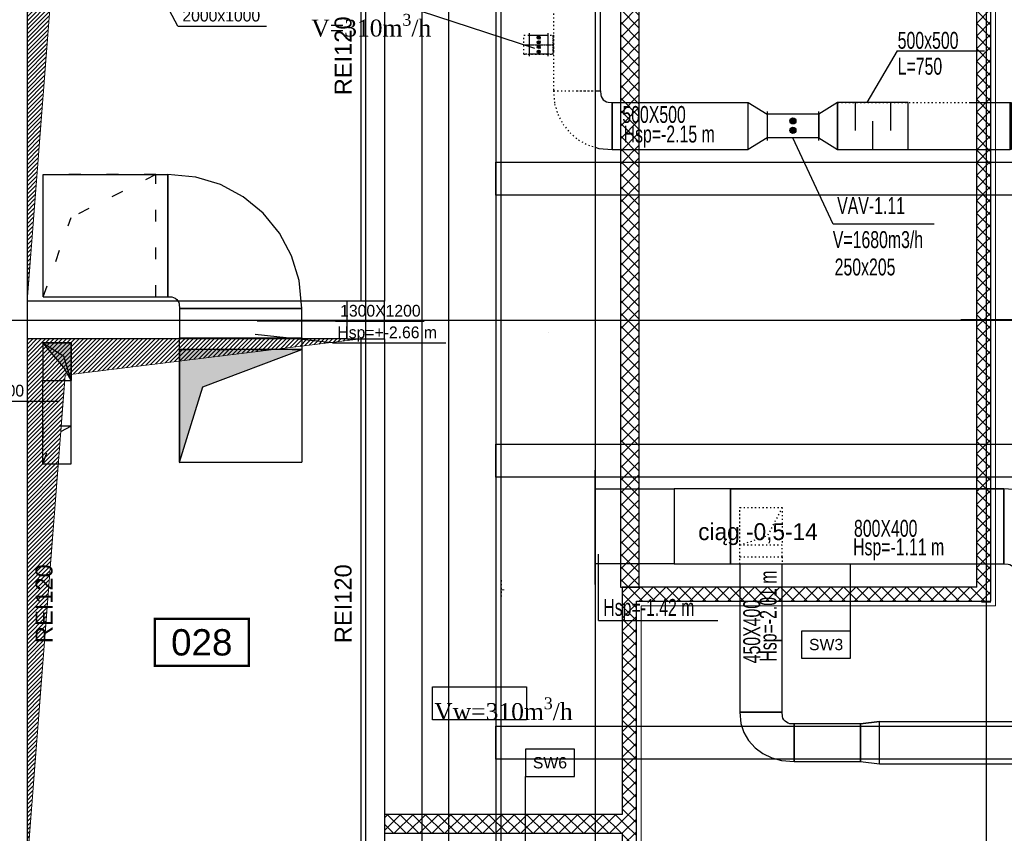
# Model space of a CAD drawing. Header units: centimetres. Extents: x -228435 to 46820, y -89367 to 152985.
# Tile 103 of 252: x -62818 to -52347, y 53540 to 62196. Entities that reach past the tile are written whole.
import ezdxf
from ezdxf.enums import TextEntityAlignment as Align

# ---------------------------------------------------------------- set-up
doc = ezdxf.new("R2010")
doc.units = ezdxf.units.CM
doc.header["$LTSCALE"] = 50
for name, pattern in [('CADVENT_ABOVE_FLOOR', [12.4, 8.4, -1, 0.5, -1, 0.5, -1]), ('CADVENT_BELOW_FLOOR', [7.5, 6, -1.5]), ('CADVENT_CENTERLINE', [9.9, 7.4, -1, 0.5, -1]), ('CADVENT_HIDDEN', [0.8, 0.25, -0.55]), ('Kondygnacja  -0_5$0$HIDDEN', [9.525, 6.35, -3.175]), ('Kondygnacja  -0_5$0$HIDDEN2', [4.7625, 3.175, -1.5875]), ('Osie rzutów$0$DASHDOT2', [12.7, 6.35, -3.175, 0, -3.175])]:
    doc.linetypes.add(name, pattern=pattern)
doc.layers.get('0').update_dxf_attribs({"color": 8})
for name, color, linetype in [('01-103-Went PP_poziom-0_5$0$L_Nawiew', 3, 'Continuous'), ('bgde-nawiewDETAILS', 1, 'Continuous'), ('bgde-nawiewEXP', 1, 'Continuous'), ('bgde-nawiewHIDDEN', 1, 'Continuous'), ('bgde-tekst', 7, 'Continuous'), ('bgde-wywiewCEN', 7, 'Continuous'), ('bgde-wywiewDETAILS', 5, 'Continuous'), ('bgde-wywiewEXP', 5, 'Continuous'), ('bgde-wywiewHIDDEN', 5, 'Continuous'), ('bgde_AJ_opis', 7, 'Continuous'), ('bgde_redukcja', 3, 'Continuous'), ('bgde_tlumik', 6, 'Continuous'), ('bgde_VAV', 7, 'Continuous'), ('bgde_wymiary tłumik VAV', 7, 'Continuous'), ('Kondygnacja  -0_5$0$ARCH_GK', 8, 'Continuous'), ('Kondygnacja  -0_5$0$ARCH_INFO_ODPORNOŚĆ OGNIOWA', 8, 'Continuous'), ('Kondygnacja  -0_5$0$ARCH_INFO_OPISY_PRZEGRODY', 8, 'Continuous'), ('Kondygnacja  -0_5$0$ARCH_KONSTR_POWYŻEJ RZUTU', 8, 'Kondygnacja  -0_5$0$HIDDEN'), ('Kondygnacja  -0_5$0$ARCH_KONSTR_POWYŻEJ RZUTU_IST', 8, 'Kondygnacja  -0_5$0$HIDDEN2'), ('Kondygnacja  -0_5$0$ARCH_MUROWANE_IST', 8, 'Continuous'), ('Kondygnacja  -0_5$0$ARCH_WIDOK_IST', 8, 'Continuous'), ('Kondygnacja  -0_5$0$ARCH_ŻELBET_IST', 8, 'Continuous'), ('Osie rzutów$0$ARCH_INFO_OSIE_IST', 8, 'Osie rzutów$0$DASHDOT2'), ('Osie rzutów$0$ARCH_INFO_OSIE_OPISY_IST', 8, 'Continuous'), ('Pomieszczenia -05$0$ARCH_INFO_AREA_ETYKIETY_200', 8, 'Continuous')]:
    doc.layers.add(name, color=color, linetype=linetype)
for name, color, linetype, lineweight in [('bgde-nawiewCEN', 7, 'Continuous', 13), ('bgde_AJ_specyfikacja', 2, 'Continuous', 30), ('Kondygnacja  -0_5$0$ARCH_WIDOK', 8, 'Continuous', 13)]:
    doc.layers.add(name, color=color, linetype=linetype, lineweight=lineweight)
doc.styles.add('Kondygnacja  -0_5$0$Arial', font='ARIAL.TTF')
doc.styles.add('Pomieszczenia -05$0$Arial', font='ARIAL.TTF')
pattern_1 = [(45, (-121140, -45000), (-67.35192, 67.35192), []), (135, (-121140, -45000), (-67.35192, -67.35192), [])]

# ---------------------------------------------------------------- blocks, each defined once
blk = doc.blocks.new('Osie rzutów')
at = {"layer": 'Osie rzutów$0$ARCH_INFO_OSIE_IST', "ltscale": 10}
for p, q in [((6200, 12510), (6200, 4800)), ((6200, 12510), (6200, 4571.18)), ((6260, 12510), (6260, 4623.26)), ((6860, 12510), (6860, 4623.26)), ((4436.04, 10400), (13655, 10400))]:
    blk.add_line(p, q, dxfattribs=at)
blk = doc.blocks.new('Kondygnacja  -0_5$0$konstrukcja istniejąca -0.5')
at = {"layer": 'Kondygnacja  -0_5$0$ARCH_KONSTR_POWYŻEJ RZUTU_IST', "ltscale": 10}
blk.add_line((6288.5, 4975), (6288.5, 12225), dxfattribs=at)
for points in [[(6338.5, 10975), (6338.5, 9825)], [(7382, 10532.9), (6338.5, 10532.9), (6338.5, 10567.9), (7382, 10567.9)], [(7382, 10232.9), (6338.5, 10232.9), (6338.5, 10267.9), (7382, 10267.9)], [(7382, 9932.9), (6338.5, 9932.9), (6338.5, 9967.9), (7382, 9967.9)]]:
    blk.add_lwpolyline(points, dxfattribs=at)
blk = doc.blocks.new('Pomieszczenia -05$0$etykieta_numer')
at = {"color": 0, "linetype": 'ByBlock', "const_width": 2.44}
blk.add_lwpolyline([(-50, -50), (-50, 0), (50, 0), (50, -50)], close=True, dxfattribs=at)
at = {"color": 0, "linetype": 'ByBlock', "style": 'Pomieszczenia -05$0$Arial'}
blk.add_attdef('AECAREA:NUMBER', text='', height=28, dxfattribs=at).set_placement((0, -25), align=Align.MIDDLE)
blk = doc.blocks.new('*U342')
at = {"linetype": 'Continuous', "lineweight": -2}
for p, q in [((-200, -245), (-200, 245)), ((200, 245), (200, -245))]:
    blk.add_line(p, q, dxfattribs=at)
at = {"color": 0, "linetype": 'ByBlock', "lineweight": -2}
for p, q in [((200, 200), (-200, 200)), ((-200, -200), (200, -200))]:
    blk.add_line(p, q, dxfattribs=at)
at = {"linetype": 'Continuous', "lineweight": -3}
for p, q in [((-35, 15), (35, 85)), ((0, 150), (-32, 150)), ((0, 50), (-32, 50)), ((0, 150), (-30, 160)), ((0, 150), (-30, 140)), ((0, 50), (-30, 60)), ((0, 50), (-30, 40)), ((0, 150), (-26, 169)), ((0, 150), (-26, 131)), ((0, 50), (-26, 69)), ((0, 50), (-26, 31)), ((0, 150), (-19, 176)), ((0, 150), (-19, 124)), ((0, 50), (-19, 76)), ((0, 50), (-19, 24)), ((0, 150), (-10, 180)), ((0, 150), (-10, 120)), ((0, 50), (-10, 80)), ((0, 50), (-10, 20)), ((0, 150), (0, 182)), ((0, 150), (10, 180)), ((0, 150), (19, 176)), ((0, 150), (26, 169)), ((0, 150), (30, 160)), ((0, 150), (10, 120)), ((0, 150), (19, 124)), ((0, 150), (26, 131)), ((0, 150), (30, 140)), ((0, 150), (32, 150)), ((0, 150), (0, 118)), ((0, 50), (0, 82)), ((0, 50), (10, 80)), ((0, 50), (19, 76)), ((0, 50), (26, 69)), ((0, 50), (30, 60)), ((0, 50), (10, 20)), ((0, 50), (19, 24)), ((0, 50), (26, 31)), ((0, 50), (30, 40)), ((0, 50), (32, 50)), ((0, 50), (0, 18)), ((35, -85), (-35, -15)), ((-35, -185), (35, -115)), ((0, -50), (-32, -50)), ((0, -150), (-32, -150)), ((0, -50), (-30, -40)), ((0, -50), (-30, -60)), ((0, -150), (-30, -140)), ((0, -150), (-30, -160)), ((0, -50), (-26, -31)), ((0, -50), (-26, -69)), ((0, -150), (-26, -131)), ((0, -150), (-26, -169)), ((0, -50), (-19, -24)), ((0, -50), (-19, -76)), ((0, -150), (-19, -124)), ((0, -150), (-19, -176)), ((0, -50), (-10, -20)), ((0, -50), (-10, -80)), ((0, -150), (-10, -120)), ((0, -150), (-10, -180)), ((0, -50), (0, -18)), ((0, -50), (10, -20)), ((0, -50), (19, -24)), ((0, -50), (26, -31)), ((0, -50), (30, -40)), ((0, -50), (10, -80)), ((0, -50), (19, -76)), ((0, -50), (26, -69)), ((0, -50), (30, -60)), ((0, -50), (32, -50)), ((0, -50), (0, -82)), ((0, -150), (0, -118)), ((0, -150), (10, -120)), ((0, -150), (19, -124)), ((0, -150), (26, -131)), ((0, -150), (30, -140)), ((0, -150), (10, -180)), ((0, -150), (19, -176)), ((0, -150), (26, -169)), ((0, -150), (30, -160)), ((0, -150), (32, -150)), ((0, -150), (0, -182))]:
    blk.add_line(p, q, dxfattribs=at)
at = {"linetype": 'Continuous', "lineweight": -3, "extrusion": (-1.22465e-16, -2.99952e-32, -1)}
for centre in [(0, 150), (0, 50), (0, -50), (0, -150)]:
    blk.add_ellipse(centre, major_axis=(0, -32), ratio=1, start_param=-1.570796, end_param=4.712389, dxfattribs=at)
blk = doc.blocks.new('06')
at = {"layer": 'bgde_VAV', "color": 3, "linetype": 'Continuous', "lineweight": -2}
for p, q in [((-54870, 68405), (-54870, 68375)), ((-54870, 68375), (-54870, 68125)), ((-54320, 68375), (-54320, 68405)), ((-54320, 68125), (-54320, 68375)), ((-54870, 68125), (-54870, 68095)), ((-54320, 68095), (-54320, 68125))]:
    blk.add_line(p, q, dxfattribs=at)
at = {"layer": 'bgde_VAV', "color": 3, "linetype": 'ByBlock', "lineweight": -2}
for p, q in [((-54320, 68375), (-54870, 68375)), ((-54320, 68125), (-54870, 68125))]:
    blk.add_line(p, q, dxfattribs=at)
at = {"layer": 'bgde_VAV', "color": 3, "linetype": 'Continuous', "lineweight": -3}
for p, q in [((-54595, 68303), (-54627, 68303)), ((-54595, 68303), (-54626, 68313)), ((-54595, 68303), (-54626, 68293)), ((-54595, 68303), (-54621, 68322)), ((-54595, 68303), (-54621, 68284)), ((-54595, 68303), (-54614, 68329)), ((-54595, 68303), (-54614, 68277)), ((-54595, 68303), (-54605, 68334)), ((-54595, 68303), (-54605, 68273)), ((-54595, 68303), (-54595, 68335)), ((-54595, 68303), (-54585, 68334)), ((-54595, 68303), (-54576, 68329)), ((-54595, 68303), (-54569, 68322)), ((-54595, 68303), (-54565, 68313)), ((-54595, 68303), (-54563, 68303)), ((-54595, 68303), (-54565, 68293)), ((-54595, 68303), (-54569, 68284)), ((-54595, 68303), (-54576, 68277)), ((-54595, 68303), (-54585, 68273)), ((-54595, 68303), (-54595, 68271)), ((-54595, 68203), (-54627, 68203)), ((-54595, 68203), (-54626, 68213)), ((-54595, 68203), (-54626, 68193)), ((-54595, 68203), (-54621, 68222)), ((-54595, 68203), (-54621, 68184)), ((-54595, 68203), (-54614, 68229)), ((-54595, 68203), (-54614, 68177)), ((-54595, 68203), (-54605, 68234)), ((-54595, 68203), (-54605, 68173)), ((-54595, 68203), (-54595, 68235)), ((-54595, 68203), (-54585, 68234)), ((-54595, 68203), (-54576, 68229)), ((-54595, 68203), (-54569, 68222)), ((-54595, 68203), (-54565, 68213)), ((-54595, 68203), (-54563, 68203)), ((-54595, 68203), (-54565, 68193)), ((-54595, 68203), (-54569, 68184)), ((-54595, 68203), (-54576, 68177)), ((-54595, 68203), (-54585, 68173)), ((-54595, 68203), (-54595, 68171))]:
    blk.add_line(p, q, dxfattribs=at)
for centre in [(-54595, 68303), (-54595, 68203)]:
    blk.add_ellipse(centre, major_axis=(32, 0), ratio=1, start_param=-1.570796, end_param=4.712389, dxfattribs=at)
blk = doc.blocks.new('*a419')
at = {"layer": 'bgde-tekst'}
blk.add_line((0, 0), (1268, 0), dxfattribs=at)
blk = doc.blocks.new('*U489')
at = {"color": 0, "linetype": 'ByBlock', "lineweight": -2, "extrusion": (-1, -2.22045e-16, -1.55431e-15)}
blk.add_circle((0, 0), 0.05, dxfattribs=at)
blk = doc.blocks.new('*U491')
at = {"color": 0, "linetype": 'ByBlock', "lineweight": -2, "extrusion": (1, 2.22045e-16, 1.02918e-12)}
blk.add_circle((0, 0), 0.05, dxfattribs=at)
blk = doc.blocks.new('t11')
at = {"layer": 'bgde_tlumik'}
for p, q in [((-53933, 61316), (-53933, 61016)), ((-53558, 61316), (-53558, 61016)), ((-53745, 60816), (-53745, 61116))]:
    blk.add_line(p, q, dxfattribs=at)
blk.add_lwpolyline([(-54120, 60816), (-53370, 60816), (-53370, 61316), (-54120, 61316)], close=True, dxfattribs=at)
blk = doc.blocks.new('*a564')
at = {"layer": 'bgde-tekst'}
blk.add_line((0, 0), (943, 0), dxfattribs=at)
blk = doc.blocks.new('*a565')
at = {"layer": 'bgde-tekst'}
blk.add_line((0, 0), (749, 0), dxfattribs=at)
blk = doc.blocks.new('*a569')
at = {"layer": 'bgde-tekst'}
blk.add_line((0, 0), (1205, 0), dxfattribs=at)
blk = doc.blocks.new('*a566')
at = {"layer": 'bgde-tekst'}
blk.add_line((0, 0), (943, 0), dxfattribs=at)
blk = doc.blocks.new('A$C093B0ABC')
at = {"layer": 'bgde-tekst'}
for points in [[(886.8, 5335.7), (879.3, 5349.7), (856.8, 5375.7), (886.8, 5375.7)], [(1027.1, 5329.1), (1132.1, 5368.7), (1002.1, 5368.7), (1002.1, 5248.7)]]:
    blk.add_hatch(color=256, dxfattribs=at).paths.add_polyline_path(points)
at = {"layer": 'bgde-nawiewDETAILS', "extrusion": (1, 5.55112e-17, 0)}
for p in [(856.8, 5375.7, 348), (886.8, 5335.7, 348)]:
    blk.add_line(p, (879.3, 5361.7, 348), dxfattribs=at)
at = {"layer": 'bgde-nawiewDETAILS', "linetype": 'CADVENT_HIDDEN', "extrusion": (-5.55112e-17, 1, 0)}
for p in [(886.8, 5287, 348), (856.8, 5247, 348)]:
    blk.add_line(p, (867.3, 5277, 348), dxfattribs=at)
at = {"layer": 'bgde-nawiewDETAILS', "elevation": 348}
blk.add_lwpolyline([(886.8, 5335.7), (879.3, 5349.7), (856.8, 5375.7), (886.8, 5375.7)], close=True, dxfattribs=at)
at = {"layer": 'bgde-nawiewEXP', "linetype": 'CADVENT_ABOVE_FLOOR', "elevation": 348}
blk.add_lwpolyline([(856.8, 5335.7), (886.8, 5335.7), (886.8, 5375.7), (856.8, 5375.7)], close=True, dxfattribs=at)
at = {"layer": 'bgde-nawiewEXP', "linetype": 'CADVENT_BELOW_FLOOR', "elevation": 348}
for points in [[(856.8, 5247), (886.8, 5247), (886.8, 5335.7)], [(856.8, 5247), (856.8, 5335.7)]]:
    blk.add_lwpolyline(points, dxfattribs=at)
at = {"layer": 'bgde-nawiewHIDDEN', "linetype": 'CADVENT_HIDDEN', "elevation": 348}
for points in [[(856.8, 5335.7), (886.8, 5335.7), (886.8, 5375.7), (856.8, 5375.7)], [(856.8, 5247), (886.8, 5247), (886.8, 5287), (856.8, 5287)]]:
    blk.add_lwpolyline(points, close=True, dxfattribs=at)
at = {"layer": 'bgde-tekst'}
for p, q in [((1132.1, 5368.7, 348), (1002.1, 5368.7, 348)), ((1002.1, 5368.7, 348), (1002.1, 5248.7, 348)), ((1027.1, 5329.1), (1132.1, 5368.7, 348)), ((1002.1, 5248.7, 348), (1027.1, 5329.1))]:
    blk.add_line(p, q, dxfattribs=at)
blk.add_lwpolyline([(1000.2, 5712.7), (958.4, 5791.8), (958.4, 5791.8)], dxfattribs=at)
at = {"layer": 'bgde-tekst', "elevation": 348}
for points in [[(1168, 5398.7), (1084.8, 5398.7), (1084.8, 5398.7)], [(1165, 5375.7), (1082.5, 5384.7), (1082.5, 5384.7)], [(841.9, 5313.7), (874, 5313.7), (874, 5313.7)]]:
    blk.add_lwpolyline(points, dxfattribs=at)
at = {"layer": 'bgde-wywiewDETAILS', "linetype": 'CADVENT_HIDDEN', "extrusion": (-1, -7.57025e-40, -1.25422e-07)}
for p in [(977.1, 5554.8, 348), (857.1, 5424.8, 348)]:
    blk.add_line(p, (887.1, 5509.3, 348), dxfattribs=at)
at = {"layer": 'bgde-wywiewEXP', "linetype": 'CADVENT_BELOW_FLOOR'}
for p, q in [((1002.1, 5368.9, 348), (1132.1, 5368.7, 348)), ((1002.1, 5248.7, 348), (1002.1, 5368.7, 348)), ((1132.1, 5368.7, 348), (1132.1, 5248.7, 348)), ((1132.1, 5248.7, 348), (1001.9, 5248, 350.9))]:
    blk.add_line(p, q, dxfattribs=at)
at = {"layer": 'bgde-wywiewEXP', "linetype": 'CADVENT_BELOW_FLOOR', "elevation": 348}
for points in [[(857.1, 5424.8), (989.6, 5424.8), (989.6, 5424.8), (994, 5424.6), (995.9, 5424.1), (997.6, 5423.2), (999.2, 5421.9), (1000.4, 5420.4), (1001.3, 5418.7), (1001.9, 5416.8), (1002.1, 5412.3), (1132.1, 5412.3), (1129.4, 5442.2), (1121.4, 5468.4), (1108.5, 5492.6), (1091.1, 5513.8), (1069.9, 5531.2), (1045.7, 5544.2), (1019.4, 5552.2), (989.6, 5554.8), (989.6, 5424.8)], [(857.1, 5424.8), (857.1, 5554.8), (989.6, 5554.8), (989.6, 5554.8)], [(857.1, 5424.8), (857.1, 5554.8)], [(989.6, 5424.8), (989.6, 5554.8)], [(1002.1, 5368.9), (1002.1, 5381.2), (1132.1, 5381.2), (1132.1, 5368.7)], [(1044.5, 5368.9), (1044.5, 5368.7)], [(1132.1, 5368.7), (1132.1, 5248.7)], [(1002.1, 5248.7), (1132.1, 5248.7), (1132.1, 5248.7)], [(1044.5, 5248.7), (1044.5, 5248.7)]]:
    blk.add_lwpolyline(points, dxfattribs=at)
blk.add_lwpolyline([(1002.1, 5381.2), (1132.1, 5381.2), (1132.1, 5412.3), (1002.1, 5412.3)], close=True, dxfattribs=at)
at = {"layer": 'bgde-wywiewHIDDEN', "linetype": 'CADVENT_HIDDEN', "elevation": 348}
for points in [[(857.1, 5424.8), (977.1, 5424.8), (977.1, 5554.8), (857.1, 5554.8)], [(977.1, 5424.8), (977.1, 5554.8)], [(989.6, 5424.8), (989.6, 5424.8), (989.6, 5554.8)], [(1002.1, 5368.7), (1132.1, 5368.7), (1132.1, 5368.7)], [(1044.5, 5368.7), (1044.5, 5368.7)]]:
    blk.add_lwpolyline(points, dxfattribs=at)
at = {"layer": 'bgde-tekst', "xscale": 0.09999999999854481, "yscale": 0.09999999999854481, "zscale": 0.0999999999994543}
for name, p in [('*a566', (1000.2, 5712.7)), ('*a564', (1168, 5398.7, 348)), ('*a569', (1165, 5375.7, 348)), ('*a565', (767, 5313.7, 348))]:
    blk.add_blockref(name, p, dxfattribs=at)
at = {"layer": 'bgde-tekst'}
for s, p in [('2000x1000', (1005.2, 5717.7)), ('1300X1200', (1173, 5403.7, 348)), ('Hsp=+-2.66 m ', (1170, 5380.7, 348))]:
    blk.add_text(s, height=12.5, dxfattribs=at).set_placement(p)
blk.add_text('300X400', height=12.5, dxfattribs=at).set_placement((836.9, 5318.7, 348), align=Align.RIGHT)

msp = doc.modelspace()

# ---------------------------------------------------------------- hatches: boundary and pattern name
at = {"layer": 'Kondygnacja  -0_5$0$ARCH_GK', "linetype": 'Continuous', "lineweight": -3}
h = msp.add_hatch(dxfattribs=at)
h.set_pattern_fill('ANSI37', color=256, scale=30, angle=-360, style=0)
h.set_pattern_definition([(45, (-121140, -45000), (-67.35192, 67.35192), []), (135, (-121140, -45000), (-67.35192, -67.35192), [])])
h.paths.add_polyline_path([(-52490, 71050), (-52640, 70900), (-52640, 65000), (-52531.667, 65000), (-52490, 65050)], flags=0)
h.paths.add_polyline_path([(-52490, 64950), (-52531.667, 65000), (-52640, 65000), (-52640, 56160), (-52490, 56010)], flags=0)
h = msp.add_hatch(dxfattribs=at)
h.set_pattern_fill('ANSI37', color=256, scale=30, angle=-360, style=0)
h.set_pattern_definition([(45, (-121140, -45000), (-67.35192, 67.35192), []), (135, (-121140, -45000), (-67.35192, -67.35192), [])])
h.paths.add_polyline_path([(-56230, 70900), (-56430, 70900), (-56430, 56160), (-56230, 56160)], flags=0)
h = msp.add_hatch(dxfattribs=at)
h.set_pattern_fill('ANSI37', color=256, scale=30, style=0)
h.set_pattern_definition(pattern_1)
h.paths.add_polyline_path([(-56410, 56160), (-56260, 56010), (-52490, 56010), (-52640, 56160)], flags=0)
h = msp.add_hatch(dxfattribs=at)
h.set_pattern_fill('ANSI37', color=256, scale=30, style=0)
h.set_pattern_definition([(45, (-121140, -45000), (-67.35192, 67.35192), []), (135, (-121140, -45000), (-67.35192, -67.35192), [])])
h.paths.add_polyline_path([(-56410, 4850), (-56260, 4850), (-56260, 53640), (-56376.667, 53640), (-56410, 53540)], flags=0)
h.paths.add_polyline_path([(-56410, 53740), (-56376.667, 53640), (-56260, 53640), (-56260, 56010), (-56410, 56160)], flags=0)
h = msp.add_hatch(dxfattribs=at)
h.set_pattern_fill('ANSI37', color=256, scale=30, style=0)
h.set_pattern_definition(pattern_1)
h.paths.add_polyline_path([(-58940, 53740), (-58940, 53540), (-56410, 53540), (-56376.667, 53640), (-56410, 53740)], flags=0)
at = {"layer": 'Kondygnacja  -0_5$0$ARCH_WIDOK'}
h = msp.add_hatch(dxfattribs=at)
h.set_pattern_fill('ANSI31', color=256, scale=10, angle=-180, style=0)
h.set_pattern_definition([(225, (-121140, -3000), (22.45064, -22.45064), [])])
h.paths.add_polyline_path([(-62740, 59200), (-62740, 64800), (-59190, 64800), (-62335.997, 64415.735)])
h = msp.add_hatch(dxfattribs=at)
h.set_pattern_fill('ANSI31', color=256, scale=10, angle=-180, style=0)
h.set_pattern_definition([(225, (-121140, -9000), (22.45064, -22.45064), [])])
h.paths.add_polyline_path([(-62740, 53200), (-62740, 58800), (-59190, 58800), (-62335.997, 58415.735)])

# ---------------------------------------------------------------- linework, layer by layer
at = {"layer": 'bgde-nawiewCEN', "linetype": 'CADVENT_CENTERLINE', "ltscale": 0.06}
msp.add_line((-57665.303, 56131.531), (-57696.776, 56131.529), dxfattribs=at)
at = {"layer": 'bgde-nawiewDETAILS', "linetype": 'CADVENT_HIDDEN', "extrusion": (2.78536e-14, -1, 3.88051e-14)}
for p in [(-54708.916, 57006.371), (-55158.916, 56606.371)]:
    msp.add_line(p, (-54866.416, 56706.371), dxfattribs=at)
at = {"layer": 'bgde-nawiewEXP', "linetype": 'Continuous'}
for points in [[(-57699.245, 49493.848), (-56699.245, 49493.848), (-56699.245, 49503.848), (-57699.245, 49503.848), (-57699.245, 67490.965), (-56699.245, 67490.965), (-56699.245, 49503.848), (-57699.245, 49503.848)], [(-52352.252, 57206.371), (-52352.252, 56406.371), (-52307.741, 56404.449), (-52288.981, 56398.759), (-52271.691, 56389.517), (-52238.859, 56359.403), (-51673.179, 56925.094), (-51827.235, 57054.693), (-51982.834, 57137.862), (-52151.669, 57189.078)], [(-55158.92, 54829.044), (-55148.352, 54708.253), (-55117.053, 54614.048), (-55066.227, 54527.229), (-54997.827, 54451.13), (-54914.482, 54388.678), (-54819.394, 54342.272), (-54716.217, 54313.695), (-54583.916, 54304.046), (-54583.916, 54704.046), (-54628.426, 54705.968), (-54647.186, 54711.659), (-54664.475, 54720.9), (-54679.629, 54733.337), (-54692.066, 54748.491), (-54701.307, 54765.78), (-54706.998, 54784.54), (-54708.92, 54829.049), (-54933.92, 54829.046)], [(-54583.916, 54704.046), (-54583.916, 54304.046), (-53875.943, 54304.046), (-53875.943, 54704.046)]]:
    msp.add_lwpolyline(points, close=True, dxfattribs=at)
for points in [[(-56699.245, 57206.371), (-55858.707, 57206.371), (-55858.707, 56406.371), (-55258.707, 56406.371), (-55258.707, 57206.371), (-55858.707, 57206.371), (-55858.707, 56406.371), (-56699.245, 56406.371)], [(-55258.707, 57206.371), (-55258.707, 56406.371), (-52352.252, 56406.371), (-52352.252, 57206.371)], [(-55258.707, 57206.371), (-52352.252, 57206.371)], [(-52352.252, 57206.371), (-55258.707, 57206.371)], [(-55158.916, 56406.371), (-55158.916, 54829.046), (-54708.916, 54829.046), (-54708.916, 56406.371)], [(-53875.943, 54704.046), (-53675.943, 54729.046)], [(-53875.943, 54304.046), (-53675.943, 54279.046), (-53675.943, 54729.046), (-51690.031, 54729.046)], [(-53675.943, 54279.046), (-53675.943, 54729.046), (-53875.943, 54704.046)], [(-53875.943, 54704.046), (-53875.943, 54304.046)], [(-53875.943, 54304.046), (-53875.943, 54704.046)], [(-53675.943, 54279.046), (-42620.939, 54279.046), (-42620.939, 54729.046), (-43368.407, 54729.046)]]:
    msp.add_lwpolyline(points, dxfattribs=at)
at = {"layer": 'bgde-nawiewHIDDEN', "linetype": 'CADVENT_HIDDEN'}
for points in [[(-56699.245, 57206.371), (-56699.245, 56406.371)], [(-55158.916, 56481.371), (-55158.916, 57006.371), (-54708.916, 57006.371), (-54708.916, 56606.371), (-55158.916, 56606.371)], [(-55158.916, 56481.371), (-55158.916, 56481.369), (-54708.916, 56481.369), (-54708.916, 56606.371), (-55158.916, 56606.371), (-55158.916, 57006.371), (-54708.916, 57006.371), (-54708.916, 56606.371)], [(-55158.916, 56406.371), (-55158.916, 56481.371), (-54708.916, 56481.371), (-54708.916, 56406.371)], [(-57696.783, 56231.529), (-57696.769, 56031.529)]]:
    msp.add_lwpolyline(points, dxfattribs=at)
at = {"layer": 'bgde-tekst'}
msp.add_lwpolyline([(-56662.183, 55803.256), (-56662.183, 56510.424), (-56662.183, 56510.424)], dxfattribs=at)
at = {"layer": 'bgde-tekst', "elevation": 1920}
msp.add_lwpolyline([(-56662.183, 55803.256), (-56662.183, 56510.424), (-56662.183, 56510.424)], dxfattribs=at)
at = {"layer": 'bgde-wywiewCEN', "linetype": 'CADVENT_CENTERLINE', "ltscale": 0.06}
for p in [(-57455.893, 61930.205), (-57141.059, 61930.205)]:
    msp.add_line(p, (-57145.059, 61930.205), dxfattribs=at)
at = {"layer": 'bgde-wywiewEXP', "linetype": 'Continuous'}
for points in [[(-56699.245, 61440.789), (-56641.059, 61440.789), (-56641.059, 63296.017)], [(-56699.245, 61440.791), (-56641.063, 61440.792), (-56639.141, 61396.283), (-56633.45, 61377.523), (-56624.209, 61360.234), (-56611.772, 61345.079), (-56596.618, 61332.643), (-56579.329, 61323.401), (-56560.569, 61317.711), (-56516.059, 61315.789), (-56516.059, 60815.789), (-56516.059, 61315.789), (-55070.095, 61315.789)], [(-54120.095, 60815.789), (-52283.836, 60815.789), (-52283.836, 61315.789), (-52273.836, 61315.789), (-52273.836, 60815.789), (-52283.836, 60815.789)], [(-52701.779, 61315.789), (-52283.836, 61315.789)], [(-56699.245, 60839.795), (-56658.114, 60827.318), (-56516.059, 60815.789), (-55070.095, 60815.789)]]:
    msp.add_lwpolyline(points, dxfattribs=at)
for points in [[(-55070.095, 61315.789), (-54870.095, 61190.789), (-54870.095, 60940.789), (-55070.095, 60815.789)], [(-54120.095, 61315.789), (-54320.095, 61190.789), (-54320.095, 60940.789), (-54120.095, 60815.789)]]:
    msp.add_lwpolyline(points, close=True, dxfattribs=at)
at = {"layer": 'bgde-wywiewHIDDEN', "linetype": 'CADVENT_HIDDEN'}
for points in [[(-57491.059, 67490.965), (-57491.059, 67420.181), (-57141.059, 67020.181), (-57141.059, 61440.789), (-56891.899, 61440.789), (-56891.899, 61440.789), (-56699.245, 61440.791)], [(-57455.893, 61830.205), (-57455.893, 62030.205), (-57145.059, 62030.205), (-57145.059, 62022.593)], [(-57145.059, 62022.593), (-57145.059, 62030.205)], [(-57145.059, 61930.205), (-57145.059, 62022.593)], [(-57145.059, 62022.593), (-57145.059, 62000.915)], [(-57145.059, 61930.205), (-57145.059, 61891.936)], [(-57145.059, 61891.936), (-57145.059, 61930.205)], [(-57145.059, 61859.494), (-57145.059, 61891.936)], [(-57145.059, 61891.936), (-57145.059, 61859.494)], [(-57455.893, 61830.205), (-57145.059, 61830.205)], [(-57145.059, 61830.205), (-57455.893, 61830.205)], [(-57145.059, 61859.494), (-57145.059, 61837.817)], [(-57145.059, 61830.205), (-57145.059, 61859.494)], [(-57145.059, 61830.205), (-57141.059, 61830.205)], [(-57141.063, 61440.787), (-56699.245, 61440.789)], [(-57141.063, 61440.787), (-57129.534, 61298.738), (-57095.39, 61186.181), (-57039.944, 61082.448), (-56965.326, 60991.526), (-56874.403, 60916.908), (-56770.67, 60861.462), (-56699.245, 60839.795)], [(-54120.095, 61315.789), (-52701.779, 61315.789)]]:
    msp.add_lwpolyline(points, dxfattribs=at)
msp.add_lwpolyline([(-57145.059, 61830.205), (-57145.059, 62030.205), (-57141.059, 62030.205), (-57141.059, 61830.205)], close=True, dxfattribs=at)
at = {"layer": 'bgde_AJ_opis', "elevation": 1920}
msp.add_lwpolyline([(-58429.801, 55098.645), (-57429.671, 55097.899), (-57429.671, 54747.167), (-58429.801, 54747.913)], close=True, dxfattribs=at)
at = {"layer": 'bgde_AJ_specyfikacja'}
msp.add_line((-56699.242, 56187.441, 700), (-56699.372, 57405.009, 700), dxfattribs=at)
at = {"layer": 'bgde_VAV'}
for p, q in [((-57341.311, 61890.845), (-58719.968, 62338.76, 21.417)), ((-54167.753, 60019.916), (-54595.095, 60940.789)), ((-53094.572, 60019.916), (-54167.753, 60019.916))]:
    msp.add_line(p, q, dxfattribs=at)
at = {"layer": 'bgde_wymiary tłumik VAV'}
for q in [(-53811.07, 61315.789), (-52557.306, 61862.898)]:
    msp.add_line((-53487.65, 61862.898), q, dxfattribs=at)
at = {"layer": 'Kondygnacja  -0_5$0$ARCH_GK', "linetype": 'Continuous', "lineweight": -3}
for p, q in [((-56430, 70900), (-56430, 56160)), ((-56230, 56160), (-56230, 70900)), ((-52640, 56160), (-52640, 70900)), ((-52490, 56010), (-52490, 64950)), ((-56430, 56160), (-56230, 56160)), ((-52640, 56160), (-56410, 56160)), ((-56410, 56160), (-56410, 53740)), ((-56260, 56010), (-52490, 56010)), ((-56260, 4850), (-56260, 56010)), ((-52490, 56000), (-52590, 56000)), ((-58940, 53740), (-58940, 53540)), ((-56410, 53740), (-58940, 53740)), ((-58940, 53540), (-56410, 53540)), ((-56410, 53540), (-56410, 4850))]:
    msp.add_line(p, q, dxfattribs=at)
at = {"layer": 'Kondygnacja  -0_5$0$ARCH_INFO_OPISY_PRZEGRODY'}
for points in [[(-52189.263, 59001.624), (-52808.51, 59001.624)], [(-53982.557, 55403.578), (-53982.557, 56397.418)], [(-57439.04, 53430.133), (-57439.04, 54145.781)]]:
    msp.add_lwpolyline(points, dxfattribs=at)
for points in [[(-54502.557, 55403.578), (-53982.557, 55403.578), (-53982.557, 55691.578), (-54502.557, 55691.578), (-54502.557, 55403.578)], [(-57439.04, 54145.781), (-56919.04, 54145.781), (-56919.04, 54433.781), (-57439.04, 54433.781), (-57439.04, 54145.781)]]:
    msp.add_lwpolyline(points, close=True, dxfattribs=at)
at = {"layer": 'Kondygnacja  -0_5$0$ARCH_MUROWANE_IST', "ltscale": 4}
for p, q in [((-59190, 64800), (-59190, 59200)), ((-58940, 64800), (-58940, 59200)), ((-62740, 63500), (-62740, 53200)), ((-59190, 58800), (-59190, 53200)), ((-58940, 58800), (-58940, 53200))]:
    msp.add_line(p, q, dxfattribs=at)
at = {"layer": 'Kondygnacja  -0_5$0$ARCH_WIDOK'}
for p, q in [((-52440, 71100), (-52440, 55960)), ((-52440, 55960), (-56210, 55960)), ((-56210, 55960), (-56210, 4850))]:
    msp.add_line(p, q, dxfattribs=at)
for points in [[(-62740, 59200), (-62740, 64800), (-59190, 64800), (-62335.997, 64415.735), (-62740, 59200)], [(-62740, 53200), (-62740, 58800), (-59190, 58800), (-62335.997, 58415.735), (-62740, 53200)]]:
    msp.add_lwpolyline(points, dxfattribs=at)
at = {"layer": 'Kondygnacja  -0_5$0$ARCH_WIDOK_IST'}
for p, q in [((-59340, 59200), (-62740, 59200)), ((-59340, 58800), (-62740, 58800))]:
    msp.add_line(p, q, dxfattribs=at)
at = {"layer": 'Kondygnacja  -0_5$0$ARCH_ŻELBET_IST', "ltscale": 4}
msp.add_lwpolyline([(-59340, 58800), (-58940, 58800), (-58940, 59200), (-59340, 59200)], close=True, dxfattribs=at)

# ---------------------------------------------------------------- block references
at = {"layer": '01-103-Went PP_poziom-0_5$0$L_Nawiew', "extrusion": (-1, 0, 1.02918e-12), "rotation": 90}
msp.add_blockref('*U491', (-58871.535, 250.235, 57199.242), dxfattribs=at)
at = {"layer": '01-103-Went PP_poziom-0_5$0$L_Nawiew', "extrusion": (1.77636e-15, -1, -1.55431e-15), "rotation": 270}
msp.add_blockref('*U489', (-54933.832, 582.547, -56809.96), dxfattribs=at)
at = {"layer": 'bgde-tekst'}
for p in [(-56662.183, 55803.256), (-56662.183, 55803.256, 1920)]:
    msp.add_blockref('*a419', p, dxfattribs=at)
at = {"layer": 'bgde_redukcja'}
msp.add_blockref('06', (0, -7184.176), dxfattribs=at)
at = {"layer": 'bgde_tlumik'}
msp.add_blockref('t11', (0, 0), dxfattribs=at)
at = {"layer": 'bgde_VAV', "extrusion": (-1.22465e-16, 1.49976e-32, -1), "xscale": 0.5, "yscale": 0.5, "zscale": 0.4999999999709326, "rotation": 180}
msp.add_blockref('*U342', (57298.913, 61930.205), dxfattribs=at)
at = {"layer": 'bgde_wymiary tłumik VAV', "xscale": 10, "yscale": 10, "zscale": 10}
msp.add_blockref('A$C093B0ABC', (-71140, 5000), dxfattribs=at)
at = {"layer": 'Kondygnacja  -0_5$0$ARCH_KONSTR_POWYŻEJ RZUTU', "xscale": 10, "yscale": 10, "zscale": 10}
msp.add_blockref('Kondygnacja  -0_5$0$konstrukcja istniejąca -0.5', (-121140, -45000), dxfattribs=at)
at = {"layer": 'Osie rzutów$0$ARCH_INFO_OSIE_OPISY_IST', "xscale": 10, "yscale": 10, "zscale": 10}
msp.add_blockref('Osie rzutów', (-121140, -45000), dxfattribs=at)
at = {"layer": 'Pomieszczenia -05$0$ARCH_INFO_AREA_ETYKIETY_200', "linetype": 'Continuous', "lineweight": -3, "xscale": 10, "yscale": 10, "zscale": 10}
msp.add_blockref('Pomieszczenia -05$0$etykieta_numer', (-60881.886, 55821.97), dxfattribs=at).add_auto_attribs({'AECAREA:NUMBER': '028'})

# ---------------------------------------------------------------- texts
at = {"layer": 'bgde-tekst', "width": 0.7}
for s, p in [('500X500', (-56409.316, 61097.646)), ('500X500', (-56409.316, 61097.646, 1920)), ('Hsp=-2.15 m ', (-56395.678, 60889.43)), ('Hsp=-2.15 m ', (-56395.678, 60889.43, 1920)), ('800X400', (-53945.957, 56694.668)), ('800X400', (-53945.957, 56694.668, 1920)), ('Hsp=-1.11 m ', (-53955.702, 56497.05)), ('Hsp=-1.11 m ', (-53955.702, 56497.05, 1920)), ('Hsp=-1.42 m ', (-56612.183, 55853.256)), ('Hsp=-1.42 m ', (-56612.183, 55853.256, 1920))]:
    msp.add_text(s, height=180, dxfattribs=at).set_placement(p)
for s, p in [('Hsp=-2.01 m ', (-54769.238, 55366.573)), ('Hsp=-2.01 m ', (-54769.238, 55366.573, 1920)), ('450X400', (-54943.362, 55348.649)), ('450X400', (-54943.362, 55348.649, 1920))]:
    msp.add_text(s, height=180, rotation=90, dxfattribs=at).set_placement(p)
at = {"layer": 'bgde_AJ_opis', "insert": (-58409.622, 54986.518, 1920), "char_height": 180, "width": 550.56944, "attachment_point": 1}
msp.add_mtext('\\A1;{\\fTimes New Roman|b0|i0|c238|p18;Vw=310m\\H0.7x;\\S3^ ;\\H1.4286x;/h}', dxfattribs=at)
at = {"layer": 'bgde_AJ_specyfikacja', "insert": (-55602.616, 56839.441, 1920), "char_height": 180, "width": 1505.25105, "attachment_point": 1}
msp.add_mtext('ciąg -0,5-14', dxfattribs=at)
at = {"layer": 'bgde_VAV', "width": 0.7}
for s, p in [('VAV-1.11', (-54124.81, 60128.219, 1920)), ('V=1680m3/h', (-54171.219, 59766.41, 1920))]:
    msp.add_text(s, height=180, dxfattribs=at).set_placement(p)
at = {"layer": 'bgde_VAV', "insert": (-59717.026, 62257.943, 1920), "char_height": 180, "width": 550.56944, "attachment_point": 1}
msp.add_mtext('\\A1;{\\fTimes New Roman|b0|i0|c238|p18;V=310m\\H0.7x;\\S3^ ;\\H1.4286x;/h}', dxfattribs=at)
at = {"layer": 'bgde_wymiary tłumik VAV', "width": 0.7}
for s, p in [('500x500', (-53481.223, 61886.376, 1920)), ('L=750', (-53481.223, 61610.716, 1920)), ('250x205', (-54151.546, 59475.072, 3871.787))]:
    msp.add_text(s, height=180, dxfattribs=at).set_placement(p)
at = {"layer": 'Kondygnacja  -0_5$0$ARCH_INFO_ODPORNOŚĆ OGNIOWA', "char_height": 180, "width": 533.32525, "attachment_point": 5, "rotation": 90, "style": 'Kondygnacja  -0_5$0$Arial'}
for insert in [(-59527.765, 61811.428), (-62707.726, 55982.519), (-59527.765, 55982.519)]:
    msp.add_mtext('\\PREI120', dxfattribs=dict(at, insert=insert))
at = {"layer": 'Kondygnacja  -0_5$0$ARCH_INFO_OPISY_PRZEGRODY', "char_height": 120, "width": 520, "attachment_point": 5, "style": 'Kondygnacja  -0_5$0$Arial'}
for s, insert in [('SW3', (-54242.557, 55547.578)), ('SW6', (-57179.04, 54289.781))]:
    msp.add_mtext(s, dxfattribs=dict(at, insert=insert))

doc.saveas('drawing.dxf')
